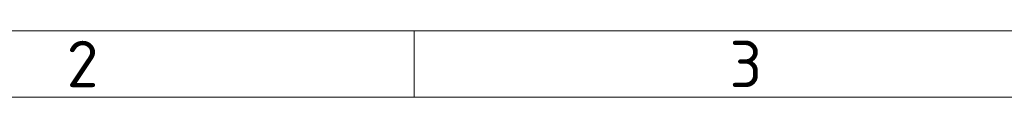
# Model space of a CAD drawing. Header units: millimetres. Extents: x 5 to 415, y 5 to 292.
# Tile 8 of 112: x 80 to 154, y 5 to 10. Entities that reach past the tile are written whole.
import ezdxf

# ---------------------------------------------------------------- set-up
doc = ezdxf.new("R2010")
doc.units = ezdxf.units.MM
doc.layers.add('Rahmen (ISO)', color=7, linetype='Continuous', lineweight=70)
doc.styles.add('Bezeichnungstext (ISO)', font='isocpeur.ttf')

# ---------------------------------------------------------------- blocks, each defined once
blk = doc.blocks.new('Ränder Basler-A3')
at = {"layer": 'Rahmen (ISO)', "lineweight": 18}
blk.add_line((10, 10), (410, 10), dxfattribs=at)
at = {"layer": 'Rahmen (ISO)', "color": 7, "linetype": 'Continuous', "lineweight": 18}
blk.add_line((110, 10), (110, 5), dxfattribs=at)
at = {"layer": 'Rahmen (ISO)', "color": 7, "lineweight": 18}
blk.add_line((415, 5), (5, 5), dxfattribs=at)
at = {"layer": 'Rahmen (ISO)', "char_height": 3.5, "attachment_point": 5, "style": 'Bezeichnungstext (ISO)'}
for s, insert in [('\\fISOCPEUR|b0|i0;{\\H3.5000;2}', (85, 7.5)), ('\\fISOCPEUR|b0|i0;{\\H3.5000;3}', (135, 7.5))]:
    blk.add_mtext(s, dxfattribs=dict(at, insert=insert))

msp = doc.modelspace()

# ---------------------------------------------------------------- block references
msp.add_blockref('Ränder Basler-A3', (0, 0))

doc.saveas('drawing.dxf')
